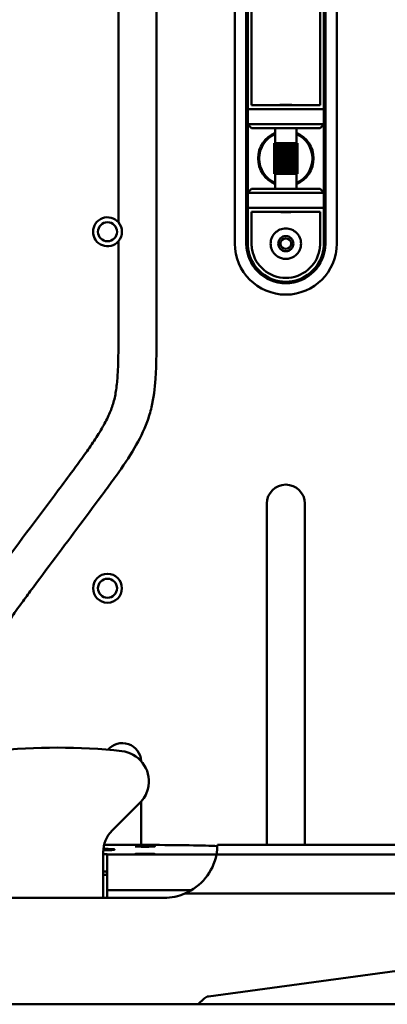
# Model space of a CAD drawing. Header units: millimetres. Extents: x 0 to 4686, y -120 to 1682.
# Tile 58 of 213: x 313 to 361, y 987 to 1116. Entities that reach past the tile are written whole.
import ezdxf

# ---------------------------------------------------------------- set-up
doc = ezdxf.new("R2010")
doc.units = ezdxf.units.MM
doc.header["$LTSCALE"] = 2
doc.layers.add('Sichtbar (ISO)', color=7, linetype='Continuous', lineweight=50)

msp = doc.modelspace()

# ---------------------------------------------------------------- linework, layer by layer
at = {"layer": 'Sichtbar (ISO)'}
for p, q in [((330.6712, 1074.9341), (330.6712, 1148.7601)), ((340.9712, 1086.6471), (340.9712, 1136.6471)), ((342.4712, 1086.6471), (342.4712, 1136.6471)), ((352.8712, 1136.6471), (352.8712, 1086.6471)), ((354.3712, 1136.6471), (354.3712, 1086.6471)), ((325.6712, 1133.8368), (325.6712, 1089.4574)), ((342.6713, 1118.9471), (342.6713, 1113.4471)), ((343.1713, 1118.4471), (343.1713, 1113.4471)), ((352.1713, 1113.4471), (352.1713, 1118.4471)), ((352.6713, 1113.4471), (352.6713, 1118.9471)), ((342.6713, 1113.4471), (342.6713, 1109.8471)), ((343.1713, 1113.4471), (343.1713, 1109.8471)), ((352.1713, 1109.8471), (352.1713, 1113.4471)), ((352.6713, 1109.8471), (352.6713, 1113.4471)), ((342.6713, 1109.8471), (342.6713, 1104.3471)), ((343.1713, 1109.8471), (343.1713, 1104.8471)), ((352.1713, 1104.8471), (352.1713, 1109.8471)), ((352.6713, 1104.3471), (352.6713, 1109.8471)), ((342.6713, 1104.3471), (342.6713, 1102.3471)), ((342.6713, 1104.3471), (352.6713, 1104.3471)), ((343.1713, 1104.8471), (352.1713, 1104.8471)), ((352.6713, 1102.3471), (352.6713, 1104.3471)), ((342.6713, 1102.3471), (343.1713, 1101.8471)), ((342.6713, 1093.3471), (342.6713, 1102.3471)), ((352.6713, 1102.3471), (342.6713, 1102.3471)), ((352.1713, 1101.8471), (343.1713, 1101.8471)), ((346.2713, 1099.8471), (346.2713, 1101.8471)), ((349.0713, 1099.8471), (349.0713, 1101.8471)), ((352.1713, 1101.8471), (352.6713, 1102.3471)), ((352.6713, 1102.3471), (352.6713, 1093.3471)), ((346.1215, 1099.8471), (346.1215, 1095.8471)), ((346.1448, 1099.8471), (346.1215, 1099.8471)), ((346.2057, 1099.8471), (346.1448, 1099.8471)), ((346.1448, 1099.8471), (346.1448, 1095.8471)), ((346.3027, 1099.8471), (346.2057, 1099.8471)), ((346.2057, 1099.8471), (346.2057, 1095.8471)), ((346.4334, 1099.8471), (346.3027, 1099.8471)), ((346.3027, 1099.8471), (346.3027, 1095.8471)), ((346.5917, 1099.8471), (346.4334, 1099.8471)), ((346.4334, 1099.8471), (346.4334, 1095.8471)), ((346.5945, 1099.8471), (346.5917, 1099.8471)), ((346.5917, 1095.8471), (346.5917, 1099.8471)), ((346.7544, 1099.8471), (346.5945, 1099.8471)), ((346.5945, 1099.8471), (346.5945, 1095.8471)), ((346.7544, 1099.8471), (346.7822, 1099.8471)), ((346.7544, 1095.8471), (346.7544, 1099.8471)), ((346.7822, 1099.8471), (346.9397, 1099.8471)), ((346.7822, 1099.8471), (346.7822, 1095.8471)), ((346.9918, 1099.8471), (346.9397, 1099.8471)), ((346.9397, 1095.8471), (346.9397, 1099.8471)), ((347.143, 1099.8471), (346.9918, 1099.8471)), ((346.9918, 1099.8471), (346.9918, 1095.8471)), ((347.2181, 1099.8471), (347.143, 1099.8471)), ((347.143, 1095.8471), (347.143, 1099.8471)), ((347.3593, 1099.8471), (347.2181, 1099.8471)), ((347.2181, 1099.8471), (347.2181, 1095.8471)), ((347.4555, 1099.8471), (347.3593, 1099.8471)), ((347.3593, 1095.8471), (347.3593, 1099.8471)), ((347.5833, 1099.8471), (347.4555, 1099.8471)), ((347.4555, 1099.8471), (347.4555, 1095.8471)), ((347.6983, 1099.8471), (347.5833, 1099.8471)), ((347.5833, 1095.8471), (347.5833, 1099.8471)), ((347.8094, 1099.8471), (347.6983, 1099.8471)), ((347.6983, 1099.8471), (347.6983, 1095.8471)), ((347.9404, 1099.8471), (347.8094, 1099.8471)), ((347.8094, 1095.8471), (347.8094, 1099.8471)), ((348.0321, 1099.8471), (347.9404, 1099.8471)), ((347.9404, 1099.8471), (347.9404, 1095.8471)), ((348.1759, 1099.8471), (348.0321, 1099.8471)), ((348.0321, 1095.8471), (348.0321, 1099.8471)), ((348.246, 1099.8471), (348.1759, 1099.8471)), ((348.1759, 1099.8471), (348.1759, 1095.8471)), ((348.3989, 1099.8471), (348.246, 1099.8471)), ((348.246, 1095.8471), (348.246, 1099.8471)), ((348.4457, 1099.8471), (348.3989, 1099.8471)), ((348.3989, 1099.8471), (348.3989, 1095.8471)), ((348.6041, 1099.8471), (348.4457, 1099.8471)), ((348.4457, 1095.8471), (348.4457, 1099.8471)), ((348.6263, 1099.8471), (348.6041, 1099.8471)), ((348.6041, 1099.8471), (348.6041, 1095.8471)), ((348.7862, 1099.8471), (348.6263, 1099.8471)), ((348.6263, 1095.8471), (348.6263, 1099.8471)), ((348.7862, 1099.8471), (348.9409, 1099.8471)), ((348.7862, 1099.8471), (348.7862, 1095.8471)), ((349.0644, 1099.8471), (348.9409, 1099.8471)), ((348.9409, 1099.8471), (348.9409, 1095.8471)), ((349.1535, 1099.8471), (349.0644, 1099.8471)), ((349.0644, 1099.8471), (349.0644, 1095.8471)), ((349.2062, 1099.8471), (349.1535, 1099.8471)), ((349.1535, 1099.8471), (349.1535, 1095.8471)), ((349.221, 1099.8471), (349.2062, 1099.8471)), ((349.2062, 1099.8471), (349.2062, 1095.8471)), ((349.221, 1099.8471), (349.221, 1095.8471)), ((346.1215, 1095.8471), (346.1448, 1095.8471)), ((346.1448, 1095.8471), (346.2057, 1095.8471)), ((346.2057, 1095.8471), (346.3027, 1095.8471)), ((346.2713, 1093.8471), (346.2713, 1095.8471)), ((346.3027, 1095.8471), (346.4334, 1095.8471)), ((346.4334, 1095.8471), (346.5917, 1095.8471)), ((346.5917, 1095.8471), (346.5945, 1095.8471)), ((346.5945, 1095.8471), (346.7544, 1095.8471)), ((346.7544, 1095.8471), (346.7822, 1095.8471)), ((346.7822, 1095.8471), (346.9397, 1095.8471)), ((346.9397, 1095.8471), (346.9918, 1095.8471)), ((346.9918, 1095.8471), (347.143, 1095.8471)), ((347.143, 1095.8471), (347.2181, 1095.8471)), ((347.2181, 1095.8471), (347.3593, 1095.8471)), ((347.3593, 1095.8471), (347.4555, 1095.8471)), ((347.4555, 1095.8471), (347.5833, 1095.8471)), ((347.5833, 1095.8471), (347.6983, 1095.8471)), ((347.6983, 1095.8471), (347.8094, 1095.8471)), ((347.8094, 1095.8471), (347.9404, 1095.8471)), ((347.9404, 1095.8471), (348.0321, 1095.8471)), ((348.0321, 1095.8471), (348.1759, 1095.8471)), ((348.1759, 1095.8471), (348.246, 1095.8471)), ((348.246, 1095.8471), (348.3989, 1095.8471)), ((348.3989, 1095.8471), (348.4457, 1095.8471)), ((348.4457, 1095.8471), (348.6041, 1095.8471)), ((348.6041, 1095.8471), (348.6263, 1095.8471)), ((348.6263, 1095.8471), (348.7862, 1095.8471)), ((348.7862, 1095.8471), (348.9409, 1095.8471)), ((348.9409, 1095.8471), (349.0644, 1095.8471)), ((349.0644, 1095.8471), (349.1535, 1095.8471)), ((349.0713, 1093.8471), (349.0713, 1095.8471)), ((349.1535, 1095.8471), (349.2062, 1095.8471)), ((349.2062, 1095.8471), (349.221, 1095.8471)), ((343.1713, 1093.8471), (342.6713, 1093.3471)), ((343.1713, 1093.8471), (352.1713, 1093.8471)), ((352.6713, 1093.3471), (352.1713, 1093.8471)), ((342.6713, 1093.3471), (342.6713, 1091.3471)), ((342.6713, 1093.3471), (352.6713, 1093.3471)), ((352.6713, 1091.3471), (352.6713, 1093.3471)), ((342.6713, 1091.3471), (342.6713, 1086.6471)), ((352.6713, 1091.3471), (342.6713, 1091.3471)), ((352.6713, 1086.6471), (352.6713, 1091.3471)), ((343.1713, 1090.8471), (343.1713, 1086.5744)), ((352.1713, 1090.8471), (343.1713, 1090.8471)), ((352.1713, 1086.5745), (352.1713, 1090.8471)), ((325.6712, 1086.9668), (325.6712, 1074.9341)), ((345.1712, 1052.4651), (345.1712, 1007.6078)), ((350.1712, 1007.6078), (350.1712, 1052.4651)), ((328.4997, 1013.1324), (324.8428, 1009.4755)), ((328.6712, 1007.5947), (328.6712, 1013.3151)), ((323.7851, 1007.5947), (329.6713, 1007.5947)), ((406.6099, 1007.6078), (338.6711, 1007.6078)), ((323.6712, 1006.6471), (323.6712, 1005.1471)), ((324.1712, 1006.364), (324.1712, 1006.3564)), ((324.1712, 1006.3564), (338.5512, 1006.3564)), ((324.1712, 1006.3564), (324.1712, 1001.6471)), ((420.8667, 1006.3378), (338.5477, 1006.3378)), ((323.6712, 1000.6471), (323.6712, 1005.1471)), ((323.6712, 1004.094), (324.1522, 1004.094)), ((323.6712, 1000.6471), (323.6712, 1003.6471)), ((324.1712, 1003.6471), (323.6712, 1003.6471)), ((303.6712, 1000.6471), (331.6712, 1000.6471)), ((335.2768, 1001.6471), (324.1712, 1001.6471)), ((324.1712, 1001.6471), (324.1712, 1000.6471)), ((420.8667, 1001.2069), (334.4143, 1001.2069)), ((375.5641, 992.8471), (337.5078, 987.6951)), ((297.6713, 986.6471), (336.1519, 986.6471)), ((336.9281, 987.4115), (336.1519, 986.6471)), ((336.1519, 986.6471), (342.3688, 986.6471)), ((342.3688, 986.6471), (355.1713, 986.6471)), ((590.1713, 986.6471), (355.1713, 986.6471))]:
    msp.add_line(p, q, dxfattribs=at)
for centre, radius in [((324.2362, 1088.2121), 1.25), ((347.6713, 1086.6471), 1), ((347.6712, 1086.6471), 0.7), ((324.2362, 1041.3421), 1.9), ((324.2362, 1041.3421), 1.25)]:
    msp.add_circle(centre, radius, dxfattribs=at)
for centre, radius, start, end in [((347.6713, 1097.8471), 3.65, 112.554474, 247.445526), ((347.6713, 1097.8471), 3.5, 113.578178, 246.421822), ((347.6713, 1097.8471), 3.65, 292.554474, 67.445526), ((347.6713, 1097.8471), 3.5, 293.578178, 66.421822), ((324.2362, 1088.2121), 1.9, 40.951631, 319.048369), ((324.2362, 1088.2121), 1.9, 319.048369, 40.951631), ((347.6712, 1086.6471), 6.7, 180, 0), ((347.6712, 1086.6471), 5.2, 180, 0), ((347.6713, 1086.6471), 5, 190.24744, 349.764036), ((347.6713, 1086.6471), 4.5, 190.241129, 349.759695), ((347.6713, 1086.6471), 2, 203.578178, 336.421822), ((347.6712, 1052.4651), 2.5, 0, 180), ((326.1712, 1018.4786), 2.5, 3.023964, 139.178444), ((325.6712, 1015.9608), 4, 315, 344.998117), ((327.6712, 1006.6471), 4, 135, 180), ((322.1712, 1003.8187), 2, 359.999944, 7.913845), ((331.6712, 1007.6471), 7, 270.00004, 293.071049), ((331.6712, 1007.6471), 7, 270, 293.070962)]:
    msp.add_arc(centre, radius, start, end, dxfattribs=at)
for centre, major_axis, ratio, start_param, end_param in [((317.6713, 941.8471), (55.5391, -55.5392), 0.99999955, 2.24866921, 2.46372105), ((325.6712, 1015.9608), (2.8284, -2.8284), 0.99999955, 0.63159693, 2.24866921), ((317.6713, 1006.9925), (-7.5, 0), 0.02618592, 2.49952833, 3.77912111), ((329.6713, 1007.3329), (-10, 0), 0.02618517, 3.59327325, 4.71238743), ((331.6713, 1007.6471), (4.9499, 4.9498), 0.99996285, 5.30961946, 5.49216655), ((322.1712, 1006.364), (-2, 0), 0.02618479, 3.14155916, 3.86433096), ((331.6712, 1007.6471), (-4.9498, -4.9497), 0.99999953, 1.18806568, 2.16803644), ((337.6461, 986.7044), (-1.0154, 0), 0.98480775, 4.84899709, 5.49779045)]:
    msp.add_ellipse(centre, major_axis=major_axis, ratio=ratio, start_param=start_param, end_param=end_param, dxfattribs=at)
for centre in [(329.1713, 1007.3983), (329.1712, 1006.4033)]:
    msp.add_ellipse(centre, major_axis=(-1.3, 0), ratio=0.02618592, dxfattribs=at)
for points, knots in [([(346.2856, 1104.8471), (346.3567, 1104.8472), (346.4427, 1104.8517), (346.6792, 1104.8673), (346.8594, 1104.882), (347.2544, 1104.9044), (347.4694, 1104.9115), (347.6713, 1104.9115), (347.8731, 1104.9115), (348.0881, 1104.9044), (348.4832, 1104.882), (348.6633, 1104.8673), (348.8998, 1104.8517), (348.9858, 1104.8472), (349.0569, 1104.8471)], [0.817868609, 0.817868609, 0.817868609, 0.817868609, 0.858041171, 0.858041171, 0.918595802, 0.918595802, 0.979150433, 0.979150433, 0.979150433, 1.039705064, 1.039705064, 1.100259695, 1.100259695, 1.140432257, 1.140432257, 1.140432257, 1.140432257]), ([(349.0569, 1090.8471), (348.9858, 1090.847), (348.8998, 1090.8425), (348.6633, 1090.8269), (348.4832, 1090.8122), (348.0881, 1090.7898), (347.8731, 1090.7827), (347.4694, 1090.7827), (347.2544, 1090.7898), (346.8594, 1090.8122), (346.6792, 1090.8269), (346.4427, 1090.8425), (346.3567, 1090.847), (346.2856, 1090.8471)], [0.328293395, 0.328293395, 0.328293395, 0.328293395, 0.368465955, 0.368465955, 0.429020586, 0.429020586, 0.489575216, 0.489575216, 0.550129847, 0.550129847, 0.610684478, 0.610684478, 0.650857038, 0.650857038, 0.650857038, 0.650857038]), ([(345.8382, 1085.8471), (345.8325, 1085.8603), (345.8269, 1085.8735), (345.7204, 1086.1326), (345.6713, 1086.3992), (345.6713, 1086.9088), (345.7254, 1087.182), (345.9359, 1087.6771), (346.0919, 1087.8994), (346.4432, 1088.2441), (346.6617, 1088.3935), (347.1474, 1088.5951), (347.4153, 1088.6471), (347.9272, 1088.6471), (348.1951, 1088.5951), (348.6808, 1088.3935), (348.8993, 1088.2441), (349.2506, 1087.8994), (349.4066, 1087.6771), (349.6171, 1087.182), (349.6713, 1086.9088), (349.6713, 1086.3992), (349.6221, 1086.1326), (349.5156, 1085.8735), (349.51, 1085.8603), (349.5043, 1085.8471)], [0.223226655, 0.223226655, 0.223226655, 0.223226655, 0.227296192, 0.227296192, 0.302635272, 0.302635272, 0.382176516, 0.382176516, 0.461717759, 0.461717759, 0.53851318, 0.53851318, 0.6153086, 0.6153086, 0.69210402, 0.69210402, 0.768899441, 0.768899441, 0.848440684, 0.848440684, 0.927981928, 0.927981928, 1.003321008, 1.003321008, 1.007390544, 1.007390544, 1.007390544, 1.007390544]), ([(342.6713, 1086.6471), (342.6713, 1086.4984), (342.6779, 1086.3493), (342.7046, 1086.0521), (342.7245, 1085.9044), (342.751, 1085.7576)], [-0.0897768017, -0.0897768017, -0.0897768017, -0.0897768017, -0.0447874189, -0.0447874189, -0.0000439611, -0.0000439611, -0.0000439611, -0.0000439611]), ([(343.243, 1085.847), (343.2191, 1085.9677), (343.2011, 1086.0892), (343.177, 1086.3324), (343.1711, 1086.4536), (343.1712, 1086.5744)], [0.0000013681, 0.0000013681, 0.0000013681, 0.0000013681, 0.0368875, 0.0368875, 0.0735206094, 0.0735206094, 0.0735206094, 0.0735206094]), ([(352.1712, 1086.5745), (352.1714, 1086.4536), (352.1654, 1086.3325), (352.1414, 1086.0892), (352.1233, 1085.9677), (352.0995, 1085.8471)], [0.0000013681, 0.0000013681, 0.0000013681, 0.0000013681, 0.0366369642, 0.0366369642, 0.0735181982, 0.0735181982, 0.0735181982, 0.0735181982]), ([(352.5917, 1085.7586), (352.6182, 1085.9053), (352.638, 1086.0528), (352.6646, 1086.3498), (352.6713, 1086.4987), (352.6713, 1086.6471)], [-0.0896406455, -0.0896406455, -0.0896406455, -0.0896406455, -0.0449291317, -0.0449291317, -0.0000012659, -0.0000012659, -0.0000012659, -0.0000012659]), ([(302.1712, 1018.7717), (302.1712, 1020.2824), (302.1688, 1021.7933), (302.2044, 1023.3035), (302.2224, 1024.0676), (302.2501, 1024.8315), (302.2941, 1025.5947), (302.3497, 1026.5594), (302.4314, 1027.5228), (302.5567, 1028.4809), (302.6518, 1029.207), (302.7719, 1029.9301), (302.925, 1030.6463), (303.0259, 1031.1185), (303.1411, 1031.5878), (303.2724, 1032.0526), (303.4554, 1032.7004), (303.6697, 1033.3396), (303.914, 1033.967), (304.2544, 1034.8415), (304.653, 1035.6933), (305.0953, 1036.5214), (305.5328, 1037.3404), (306.013, 1038.1363), (306.5185, 1038.9157), (306.8096, 1039.3644), (307.109, 1039.8076), (307.414, 1040.2469), (308.0749, 1041.1989), (308.7619, 1042.1325), (309.4508, 1043.0648), (312.2107, 1046.8001), (315.0006, 1050.5128), (317.7744, 1054.2377), (318.42, 1055.1048), (319.0647, 1055.9725), (319.7069, 1056.842), (320.217, 1057.5327), (320.7255, 1058.2245), (321.2256, 1058.9225), (321.6519, 1059.5176), (322.0721, 1060.1172), (322.4775, 1060.7267), (322.883, 1061.3364), (323.2736, 1061.956), (323.6359, 1062.5923), (323.9419, 1063.1297), (324.2276, 1063.679), (324.474, 1064.2459), (324.693, 1064.7495), (324.8809, 1065.2669), (325.029, 1065.7953), (325.1811, 1066.3377), (325.2913, 1066.8917), (325.3745, 1067.449), (325.471, 1068.0952), (325.5313, 1068.7459), (325.5717, 1069.3978), (325.6011, 1069.8702), (325.62, 1070.3431), (325.6339, 1070.8162), (325.674, 1072.1884), (325.6712, 1073.5613), (325.6712, 1074.9341)], [0, 0, 0, 0, 0.07209938, 0.07209938, 0.07209938, 0.10857894, 0.10857894, 0.10857894, 0.15469346, 0.15469346, 0.15469346, 0.18964252, 0.18964252, 0.18964252, 0.21268608, 0.21268608, 0.21268608, 0.24480587, 0.24480587, 0.24480587, 0.2895737, 0.2895737, 0.2895737, 0.3338527, 0.3338527, 0.3338527, 0.35934593, 0.35934593, 0.35934593, 0.41458752, 0.41458752, 0.41458752, 0.6359245, 0.6359245, 0.6359245, 0.6874428, 0.6874428, 0.6874428, 0.72836518, 0.72836518, 0.72836518, 0.76325735, 0.76325735, 0.76325735, 0.79816303, 0.79816303, 0.79816303, 0.82764389, 0.82764389, 0.82764389, 0.85383785, 0.85383785, 0.85383785, 0.88072483, 0.88072483, 0.88072483, 0.91189687, 0.91189687, 0.91189687, 0.93448276, 0.93448276, 0.93448276, 1, 1, 1, 1]), ([(330.6712, 1074.9341), (330.6712, 1073.5989), (330.6741, 1072.2632), (330.64, 1070.9286), (330.6225, 1070.2416), (330.5952, 1069.5548), (330.5478, 1068.8689), (330.4611, 1067.6135), (330.307, 1066.361), (330.0185, 1065.1361), (329.8658, 1064.4876), (329.6754, 1063.8469), (329.4463, 1063.2213), (329.0086, 1062.0257), (328.4298, 1060.8853), (327.785, 1059.7859), (327.0549, 1058.541), (326.2402, 1057.3487), (325.4008, 1056.1744), (324.8842, 1055.4517), (324.3582, 1054.7358), (323.8307, 1054.021), (321.6973, 1051.13), (319.5392, 1048.257), (317.3905, 1045.3771), (316.2894, 1043.9014), (315.1908, 1042.4239), (314.0937, 1040.9452), (313.6714, 1040.376), (313.2493, 1039.8066), (312.8309, 1039.2343), (312.5609, 1038.8651), (312.2924, 1038.4946), (312.027, 1038.1222), (311.6179, 1037.5484), (311.2158, 1036.9699), (310.8287, 1036.3809), (310.1408, 1035.3342), (309.5002, 1034.2542), (308.9775, 1033.1168), (308.7307, 1032.5797), (308.5101, 1032.0298), (308.3217, 1031.4698), (308.2055, 1031.1245), (308.1015, 1030.7753), (308.0092, 1030.423), (307.8515, 1029.8214), (307.7279, 1029.2105), (307.6284, 1028.5964), (307.4093, 1027.2444), (307.3072, 1025.877), (307.2489, 1024.5088), (307.1718, 1022.7012), (307.1711, 1020.8922), (307.1712, 1019.0833)], [0, 0, 0, 0, 0.063725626, 0.063725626, 0.063725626, 0.09653278, 0.09653278, 0.09653278, 0.156575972, 0.156575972, 0.156575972, 0.18836361, 0.18836361, 0.18836361, 0.249111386, 0.249111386, 0.249111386, 0.317900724, 0.317900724, 0.317900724, 0.360239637, 0.360239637, 0.360239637, 0.531483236, 0.531483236, 0.531483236, 0.619234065, 0.619234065, 0.619234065, 0.653014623, 0.653014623, 0.653014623, 0.674814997, 0.674814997, 0.674814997, 0.708407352, 0.708407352, 0.708407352, 0.768107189, 0.768107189, 0.768107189, 0.796298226, 0.796298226, 0.796298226, 0.813682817, 0.813682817, 0.813682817, 0.843364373, 0.843364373, 0.843364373, 0.908712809, 0.908712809, 0.908712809, 0.995043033, 0.995043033, 0.995043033, 0.995043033]), ([(329.5349, 1014.9254), (329.5679, 1015.0485), (329.5966, 1015.1817), (329.6195, 1015.3197), (329.6218, 1015.3339), (329.624, 1015.348)], [-0.1518302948, -0.1518302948, -0.1518302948, -0.1518302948, -0.1135917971, -0.1135917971, -0.109144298, -0.109144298, -0.109144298, -0.109144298])]:
    msp.add_open_spline(points, degree=3, knots=knots, dxfattribs=at)

doc.saveas('drawing.dxf')
